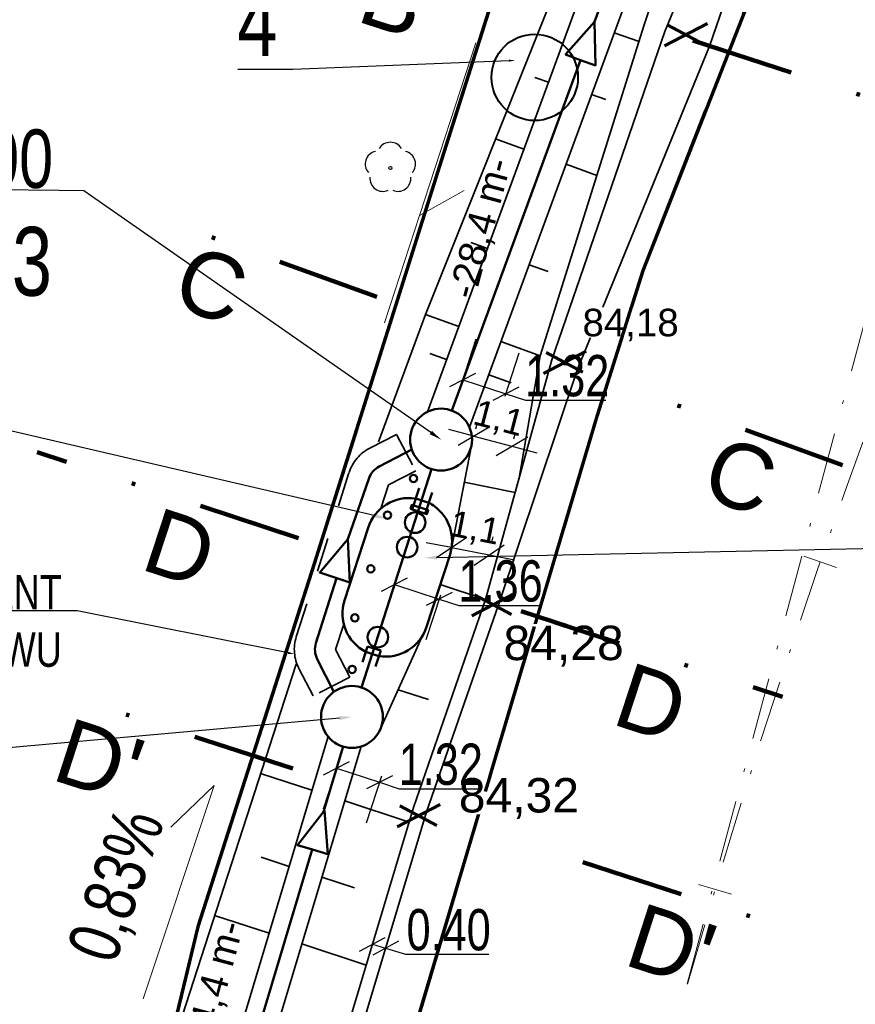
# Model space of a CAD drawing. Header units: metres. Extents: x 6593984 to 6594180, y 5883628 to 5883927.
# Tile 4 of 13: x 6594021 to 6594045, y 5883742 to 5883770. Entities that reach past the tile are written whole.
import ezdxf
from ezdxf import colors
from ezdxf.entities.mleader import LeaderData, LeaderLine
from ezdxf.math import Vec2, Vec3

# ---------------------------------------------------------------- set-up
doc = ezdxf.new("R2010")
doc.units = ezdxf.units.M
doc.header["$MEASUREMENT"] = 0
for name, pattern in [('DGN Style 4', [3.592127, 1.794941, -0.897471, 0.002244, -0.897471]), ('K1_P1', [4, 1, -1, 1, -1]), ('K3_P2_Kro', [7, 3, -2, 0, -2]), ('K5_P3', [16, 5, -3, 5, -3])]:
    doc.linetypes.add(name, pattern=pattern)
doc.layers.get('0').update_dxf_attribs({"color": 250, "linetype": 'CONTINUOUS', "lineweight": 100})
doc.layers.get('Defpoints').update_dxf_attribs({"linetype": 'CONTINUOUS'})
for name, color, linetype, lineweight in [('1', 7, 'CONTINUOUS', 0), ('dendrologia', 94, 'CONTINUOUS', 40), ('dendrologia_oznaczenia', 94, 'CONTINUOUS', 40), ('GRANICA Z DECYZJI', 6, 'K5_P3', 53), ('profil', 1, 'CONTINUOUS', 50), ('Proj', 1, 'CONTINUOUS', 50), ('przekroje osnaczenia', 6, 'CONTINUOUS', 100), ('rzędne kanalizacja', 7, 'CONTINUOUS', 20), ('RZĘDNE ROWU nOWE', 5, 'CONTINUOUS', 35), ('skarpa z profili', 14, 'CONTINUOUS', 20), ('skarpy_nowe', 24, 'CONTINUOUS', 35), ('tabelka', 7, 'CONTINUOUS', 20), ('wymiary do planu pom', 6, 'CONTINUOUS', 35)]:
    doc.layers.add(name, color=color, linetype=linetype, lineweight=lineweight)
doc.styles.get("Standard").update_dxf_attribs({"font": 'arial.ttf', "width": 0.75})
doc.styles.add('Style-Arial', font='arial.ttf')
doc.dimstyles.get("Standard").update_dxf_attribs({"dimtxt": 1, "dimasz": 1, "dimexe": 1, "dimexo": 1, "dimgap": 1, "dimtad": 1, "dimtxsty": 'Standard', "dimcen": 2.5, "dimadec": 0, "dimazin": 0, "dimtfac": 1, "dimtmove": 0, "dimatfit": 3, "dimfxl": 1, "dimarcsym": 0})
doc.dimstyles.new('WYMIARY_500', dxfattribs={"dimtxt": 0.75, "dimasz": 0.75, "dimexe": 0.375, "dimexo": 0.5625, "dimgap": 0.1875, "dimtad": 1, "dimzin": 3, "dimtxsty": 'Style-Arial', "dimblk": 'OBLIQUE', "dimcen": 0.09, "dimadec": 4, "dimazin": 3, "dimtfac": 1, "dimtix": 1, "dimtmove": 0, "dimatfit": 3, "dimldrblk": 'NONE', "dimfxl": 1, "dimfrac": 2, "dimtzin": 3, "dimarcsym": 0})

# ---------------------------------------------------------------- blocks, each defined once
blk = doc.blocks.new('_Oblique')
at = {"color": 0, "linetype": 'ByBlock', "lineweight": -2}
blk.add_line((0.5, 0.5), (-0.5, -0.5), dxfattribs=at)
blk = doc.blocks.new('*D548')
at = {"layer": 'Defpoints', "color": 0}
for p in [(6594033.374, 5883755.053), (6594034.465, 5883754.841), (6594034.47, 5883754.866)]:
    blk.add_point(p, dxfattribs=at)
at = {"layer": 'tabelka', "color": 0, "lineweight": -2}
for p, q in [((6594033.482, 5883755.605), (6594033.451, 5883755.447)), ((6594034.573, 5883755.393), (6594034.542, 5883755.234)), ((6594033.379, 5883755.079), (6594032.643, 5883755.222)), ((6594033.379, 5883755.079), (6594034.47, 5883754.866)), ((6594034.47, 5883754.866), (6594035.206, 5883754.723))]:
    blk.add_line(p, q, dxfattribs=at)
at = {"layer": 'tabelka', "color": 0, "linetype": 'ByBlock', "lineweight": -2, "xscale": 0.75, "yscale": 0.75, "zscale": 0.75}
for p, rotation in [((6594033.379, 5883755.079), 348.9801702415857), ((6594034.47, 5883754.866), 168.9801702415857)]:
    blk.add_blockref('_Oblique', p, dxfattribs=dict(at, rotation=rotation))
at = {"layer": 'tabelka', "color": 0, "insert": (6594034.047, 5883755.599), "char_height": 0.75, "attachment_point": 5, "rotation": 348.9802, "style": 'Style-Arial'}
blk.add_mtext('1,1', dxfattribs=at)
blk = doc.blocks.new('_None')
blk = doc.blocks.new('*D549')
at = {"layer": 'Defpoints', "color": 0}
for p in [(6594033.941, 5883757.99), (6594035.133, 5883758.027), (6594035.047, 5883757.699)]:
    blk.add_point(p, dxfattribs=at)
at = {"layer": 'tabelka', "color": 0, "lineweight": -2}
for p, q in [((6594034.027, 5883758.317), (6594033.302, 5883758.507)), ((6594034.084, 5883758.534), (6594034.123, 5883758.68)), ((6594034.027, 5883758.317), (6594035.133, 5883758.027)), ((6594035.19, 5883758.243), (6594035.228, 5883758.389)), ((6594035.133, 5883758.027), (6594035.858, 5883757.836))]:
    blk.add_line(p, q, dxfattribs=at)
at = {"layer": 'tabelka', "color": 0, "linetype": 'ByBlock', "lineweight": -2, "xscale": 0.75, "yscale": 0.75, "zscale": 0.75}
for p, rotation in [((6594034.027, 5883758.317), 345.2849283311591), ((6594035.133, 5883758.027), 165.284928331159)]:
    blk.add_blockref('_Oblique', p, dxfattribs=dict(at, rotation=rotation))
at = {"layer": 'tabelka', "color": 0, "insert": (6594034.742, 5883758.789), "char_height": 0.75, "attachment_point": 5, "rotation": 345.2849, "style": 'Style-Arial'}
blk.add_mtext('1,1', dxfattribs=at)
blk = doc.blocks.new('*D1863')
at = {"layer": 'Defpoints', "color": 0, "linetype": 'Continuous'}
for p in [(6594030.106, 5883748.906), (6594031.36, 5883748.498), (6594031.282, 5883748.257)]:
    blk.add_point(p, dxfattribs=at)
at = {"layer": 'wymiary do planu pom', "color": 0, "lineweight": -2}
for p, q in [((6594030.087, 5883748.847), (6594029.641, 5883747.476)), ((6594030.028, 5883748.665), (6594031.282, 5883748.257)), ((6594031.341, 5883748.439), (6594030.895, 5883747.068)), ((6594031.282, 5883748.257), (6594031.852, 5883748.071)), ((6594031.852, 5883748.071), (6594034.186, 5883748.071))]:
    blk.add_line(p, q, dxfattribs=at)
at = {"layer": 'wymiary do planu pom', "color": 0, "linetype": 'ByBlock', "lineweight": -2, "xscale": 0.6, "yscale": 0.6, "zscale": 0.6}
for p, rotation in [((6594030.028, 5883748.665), 161.9797660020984), ((6594031.282, 5883748.257), 341.9797660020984)]:
    blk.add_blockref('_Oblique', p, dxfattribs=dict(at, rotation=rotation))
at = {"layer": 'wymiary do planu pom', "color": 0, "linetype": 'Continuous', "lineweight": 18, "insert": (6594033.064, 5883748.774), "char_height": 1.2, "attachment_point": 5}
blk.add_mtext('\\A1;1.32', dxfattribs=at)
blk = doc.blocks.new('*D1864')
at = {"layer": 'Defpoints', "color": 0, "linetype": 'Continuous'}
for p in [(6594031.775, 5883754.179), (6594033.071, 5883753.757), (6594033.015, 5883753.585)]:
    blk.add_point(p, dxfattribs=at)
at = {"layer": 'wymiary do planu pom', "color": 0, "lineweight": -2}
for p, q in [((6594031.756, 5883754.119), (6594031.332, 5883752.818)), ((6594031.719, 5883754.006), (6594033.015, 5883753.585)), ((6594033.052, 5883753.698), (6594032.628, 5883752.396)), ((6594033.015, 5883753.585), (6594033.585, 5883753.399)), ((6594033.585, 5883753.399), (6594035.928, 5883753.399))]:
    blk.add_line(p, q, dxfattribs=at)
at = {"layer": 'wymiary do planu pom', "color": 0, "linetype": 'ByBlock', "lineweight": -2, "xscale": 0.6, "yscale": 0.6, "zscale": 0.6}
for p, rotation in [((6594031.719, 5883754.006), 161.9797660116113), ((6594033.015, 5883753.585), 341.9797660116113)]:
    blk.add_blockref('_Oblique', p, dxfattribs=dict(at, rotation=rotation))
at = {"layer": 'wymiary do planu pom', "color": 0, "linetype": 'Continuous', "lineweight": 18, "insert": (6594034.802, 5883754.102), "char_height": 1.2, "attachment_point": 5}
blk.add_mtext('\\A1;1.36', dxfattribs=at)
blk = doc.blocks.new('*D1865')
at = {"layer": 'Defpoints', "color": 0, "linetype": 'Continuous'}
for p in [(6594033.664, 5883759.831), (6594034.914, 5883759.424), (6594034.956, 5883759.55)]:
    blk.add_point(p, dxfattribs=at)
at = {"layer": 'wymiary do planu pom', "color": 0, "lineweight": -2}
for p, q in [((6594033.683, 5883759.89), (6594034.091, 5883761.146)), ((6594034.934, 5883759.484), (6594035.342, 5883760.739)), ((6594033.705, 5883759.957), (6594034.956, 5883759.55)), ((6594034.956, 5883759.55), (6594035.526, 5883759.365)), ((6594035.526, 5883759.365), (6594037.86, 5883759.365))]:
    blk.add_line(p, q, dxfattribs=at)
at = {"layer": 'wymiary do planu pom', "color": 0, "linetype": 'ByBlock', "lineweight": -2, "xscale": 0.6, "yscale": 0.6, "zscale": 0.6}
for p, rotation in [((6594033.705, 5883759.957), 161.979766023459), ((6594034.956, 5883759.55), 341.9797660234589)]:
    blk.add_blockref('_Oblique', p, dxfattribs=dict(at, rotation=rotation))
at = {"layer": 'wymiary do planu pom', "color": 0, "linetype": 'Continuous', "lineweight": 18, "insert": (6594036.738, 5883760.068), "char_height": 1.2, "attachment_point": 5}
blk.add_mtext('\\A1;1.32', dxfattribs=at)
blk = doc.blocks.new('*D1875')
at = {"layer": 'Defpoints', "color": 0, "linetype": 'Continuous'}
for p in [(6594031.209, 5883743.989), (6594031.592, 5883743.874), (6594031.46, 5883743.435)]:
    blk.add_point(p, dxfattribs=at)
at = {"layer": 'wymiary do planu pom', "color": 0, "lineweight": -2}
for p, q in [((6594031.191, 5883743.93), (6594030.718, 5883742.353)), ((6594031.574, 5883743.815), (6594031.101, 5883742.238)), ((6594031.077, 5883743.55), (6594031.46, 5883743.435)), ((6594031.46, 5883743.435), (6594032.035, 5883743.262)), ((6594032.035, 5883743.262), (6594034.46, 5883743.262))]:
    blk.add_line(p, q, dxfattribs=at)
at = {"layer": 'wymiary do planu pom', "color": 0, "linetype": 'ByBlock', "lineweight": -2, "xscale": 0.6, "yscale": 0.6, "zscale": 0.6}
for p, rotation in [((6594031.077, 5883743.55), 163.2956102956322), ((6594031.46, 5883743.435), 343.2956102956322)]:
    blk.add_blockref('_Oblique', p, dxfattribs=dict(at, rotation=rotation))
at = {"layer": 'wymiary do planu pom', "color": 0, "linetype": 'Continuous', "lineweight": 18, "insert": (6594033.292, 5883743.965), "char_height": 1.2, "attachment_point": 5}
blk.add_mtext('\\A1;0.40', dxfattribs=at)

msp = doc.modelspace()

# ---------------------------------------------------------------- linework, layer by layer
at = {"layer": '1', "color": 7, "linetype": 'Continuous', "lineweight": 0, "flags": 128}
msp.add_lwpolyline([(6594041.514, 5883745.005), (6594040.556, 5883745.289)], dxfattribs=at)
at = {"layer": 'dendrologia'}
msp.add_circle((6594035.794, 5883768.747), 1.256, dxfattribs=at)
at = {"layer": 'dendrologia', "lineweight": 30}
msp.add_circle((6594031.599, 5883766.111), 0.045, dxfattribs=at)
for centre, start, end in [((6594031.599, 5883766.486), 30.1401, 149.8599), ((6594031.242, 5883766.227), 102.1445, 221.86), ((6594031.956, 5883766.227), 318.14, 77.8555), ((6594031.379, 5883765.808), 174.1482, 293.8542), ((6594031.819, 5883765.808), 246.1458, 5.8518)]:
    msp.add_arc(centre, 0.375, start, end, dxfattribs=at)
at = {"layer": 'profil'}
msp.add_line((6594031.265, 5883751.923), (6594030.885, 5883752.047), dxfattribs=at)
at = {"layer": 'profil', "color": 1}
for points in [[(6594042.635, 5883784.25), (6594037.532, 5883770.361)], [(6594037.125, 5883769.251), (6594033.381, 5883759.063)]]:
    msp.add_lwpolyline(points, dxfattribs=at)
at = {"layer": 'Proj', "linetype": 'Continuous'}
for p, q in [((6594032.231, 5883756.186), (6594032.433, 5883756.806)), ((6594030.268, 5883753.545), (6594030.955, 5883755.656)), ((6594030.787, 5883751.746), (6594030.937, 5883752.208)), ((6594030.937, 5883752.208), (6594031.317, 5883752.085)), ((6594031.167, 5883751.622), (6594031.317, 5883752.085))]:
    msp.add_line(p, q, dxfattribs=at)
for points in [[(6594037.532, 5883770.361), (6594036.692, 5883769.41), (6594037.125, 5883769.251)], [(6594037.532, 5883770.361), (6594037.557, 5883769.092), (6594037.125, 5883769.251)], [(6594030.357, 5883755.329), (6594029.545, 5883754.353), (6594029.983, 5883754.207)], [(6594030.357, 5883755.329), (6594030.42, 5883754.062), (6594029.983, 5883754.207)]]:
    msp.add_lwpolyline(points, dxfattribs=at)
msp.add_lwpolyline([(6594032.24, 5883757.944), (6594031.274, 5883757.432, 0.205358), (6594030.97, 5883757.079), (6594030.357, 5883755.329)], format="xyb", dxfattribs=at)
for centre, radius in [((6594032.272, 5883757.088), 0.106), ((6594031.516, 5883756.023), 0.106), ((6594032.086, 5883755.093), 0.3), ((6594031.027, 5883754.464), 0.106), ((6594030.563, 5883753.037), 0.106), ((6594031.235, 5883752.477), 0.3)]:
    msp.add_circle(centre, radius, dxfattribs=at)
msp.add_arc((6594032.143, 5883755.27), 1.25, 81.1867, 161.9798, dxfattribs=at)
at = {"layer": 'przekroje osnaczenia', "linetype": 'K3_P2_Kro'}
msp.add_line((6594040.392, 5883769.814), (6594048.001, 5883767.343), dxfattribs=at)
at = {"layer": 'przekroje osnaczenia', "linetype": 'K3_P2_Kro', "extrusion": (4.78174e-10, 1.47826e-09, 1)}
msp.add_line((6594037.193, 5883745.933), (6594043.853, 5883743.779), dxfattribs=at)
at = {"layer": 'RZĘDNE ROWU nOWE', "lineweight": 60}
for p, q in [((6594040.812, 5883770.31), (6594039.569, 5883769.663)), ((6594040.717, 5883769.7), (6594039.645, 5883770.276)), ((6594037.29, 5883760.786), (6594036.047, 5883760.139)), ((6594037.195, 5883760.176), (6594036.123, 5883760.753)), ((6594033.041, 5883747.612), (6594031.798, 5883746.964)), ((6594032.946, 5883747.002), (6594031.874, 5883747.578))]:
    msp.add_line(p, q, dxfattribs=at)
at = {"layer": 'skarpy_nowe'}
for p, q in [((6594042.574, 5883781.187), (6594038.98, 5883770.273)), ((6594039.579, 5883770.078), (6594043.854, 5883780.646)), ((6594040.872, 5883769.658), (6594044.573, 5883780.343)), ((6594038.98, 5883770.273), (6594035.948, 5883760.656)), ((6594039.579, 5883770.078), (6594036.294, 5883760.532)), ((6594038.108, 5883770.043, 0), (6594038.826, 5883769.784, 0)), ((6594040.872, 5883769.658), (6594037.036, 5883760.264)), ((6594034.658, 5883766.961, 0), (6594035.481, 5883766.664, 0)), ((6594036.704, 5883766.222, 0), (6594037.601, 5883765.898, 0)), ((6594035.948, 5883760.656), (6594034.81, 5883761.067)), ((6594034.456, 5883760.103, 0), (6594035.113, 5883759.866, 0))]:
    msp.add_line(p, q, dxfattribs=at)
at = {"layer": 'skarpy_nowe', "extrusion": (5.27518e-10, 1.46065e-09, 1)}
for p, q in [((6594036.194, 5883768.603), (6594035.794, 5883768.747)), ((6594037.448, 5883768.247), (6594037.86, 5883768.099)), ((6594034.419, 5883763.771), (6594033.934, 5883763.946)), ((6594035.631, 5883763.3), (6594036.183, 5883763.101))]:
    msp.add_line(p, q, dxfattribs=at)
at = {"layer": 'wymiary do planu pom', "color": 11, "lineweight": 70}
msp.add_lwpolyline([(6594050.282, 5883797.576), (6594045.996, 5883788.361), (6594038.799, 5883784.212), (6594036.925, 5883778.467), (6594033.031, 5883766.165), (6594029.388, 5883754.61), (6594025.999, 5883744.053), (6594016.584, 5883705.104), (6594013.796, 5883693.475), (6594012.121, 5883686.358), (6594012.121, 5883686.358), (6594007.975, 5883665.012), (6594007.882, 5883653.141), (6594013.467, 5883652.305), (6594017.293, 5883673.893), (6594021.254, 5883693.564), (6594029.804, 5883732.657), (6594037.616, 5883758.925), (6594038.943, 5883763.136), (6594044.611, 5883777.581), (6594054.873, 5883794.412), (6594050.282, 5883797.576)], dxfattribs=at)

# ---------------------------------------------------------------- texts
at = {"layer": 'przekroje osnaczenia', "color": 6, "width": 2.38291, "attachment_point": 1, "style": 'Style-Arial'}
for s, insert, char_height, rotation in [('B', (6594031.146, 5883772.203), 1.899, 342.0103), ('D', (6594024.87, 5883756.274, 0), 1.899, 341.8206), ("D'", (6594038.911, 5883744.78), 1.8986, 342.0751)]:
    msp.add_mtext(s, dxfattribs=dict(at, insert=insert, char_height=char_height, rotation=rotation))
at = {"layer": 'tabelka', "color": 1, "char_height": 0.8, "width": 5.84678, "attachment_point": 1, "rotation": 75.0499, "style": 'Style-Arial'}
for s, insert in [('-28,4 m-', (6594033.272, 5883762.463)), ('-14,4 m-', (6594025.493, 5883740.295))]:
    msp.add_mtext(s, dxfattribs=dict(at, insert=insert))

# ---------------------------------------------------------------- leaders
at = {"layer": 'dendrologia_oznaczenia'}
ml = msp.add_multileader_mtext('Standard', dxfattribs=at)
ml.set_content('4')
ml.set_leader_properties(linetype='CONTINUOUS')
ml.build(insert=Vec2(0, 0))
ml.multileader.update_dxf_attribs({"text_right_attachment_type": 6, "dogleg_length": 0.36, "arrow_head_size": 0.18})
ctx = ml.context
ctx.base_point, ctx.char_height, ctx.arrow_head_size, ctx.landing_gap_size, ctx.plane_origin = Vec3(6594027.188, 5883770.172), 2, 0.18, 0.09, Vec3(6594035.201, 5883768.394)
ctx.right_attachment, ctx.text_align_type = 6, 2
notes = []
notes.append((ctx, [(0, (1, 1, 0), (6594028.765, 5883768.972), (-1, 0), 0.36, [(0, [(6594035.231, 5883769.239)], 0, [])])]))
ctx.mtext.insert, ctx.mtext.rotation, ctx.mtext.alignment, ctx.mtext.flow_direction = Vec3(6594028.315, 5883771.372), 0.430475, 3, 5
for ctx, leaders in notes:
    for number, flags, end, landing, length, lines in leaders:
        leader = LeaderData()
        leader.index, (leader.has_last_leader_line, leader.has_dogleg_vector, leader.attachment_direction) = number, flags
        leader.last_leader_point, leader.dogleg_vector, leader.dogleg_length = Vec3(end), Vec3(landing), length
        for number, points, colour, breaks in lines:
            line = LeaderLine()
            line.index, line.vertices, line.color, line.breaks = number, Vec3.list(points), colors.encode_raw_color(colour), breaks
            leader.lines.append(line)
        ctx.leaders.append(leader)

# ---------------------------------------------------------------- next in the draw order: leaders
at = {"layer": 'rzędne kanalizacja', "color": 0, "linetype": 'Continuous', "lineweight": 20}
ml = msp.add_multileader_mtext('Standard', dxfattribs=at)
ml.set_content('\\pxsm1;{\\H0.85x;\\C7;84.35/\\C86;85.00\\P}84.33')
ml.set_leader_properties(linetype='CONTINUOUS')
ml.build(insert=Vec2(0, 0))
ml.multileader.update_dxf_attribs({"text_left_attachment_type": 6, "text_right_attachment_type": 6, "dogleg_length": 0.72, "arrow_head_size": 0.36})
ctx = ml.context
ctx.base_point, ctx.char_height, ctx.arrow_head_size, ctx.landing_gap_size, ctx.plane_origin, ctx.plane_x_axis, ctx.plane_y_axis = Vec3(6594012.356, 5883765.561), 2, 0.36, 0.18, Vec3(6594036.178, 5883758.635), Vec3(0.999945, -0.010441), Vec3(0.010441, 0.999945)
ctx.left_attachment, ctx.right_attachment, ctx.text_align_type = 6, 6, 2
notes = []
notes.append((ctx, [(0, (1, 1, 0), (6594022.687, 5883765.453), (-0.999945, 0.010441), 0.72, [(0, [(6594033.071, 5883758.218)], 0, [])])]))
ctx.mtext.insert, ctx.mtext.text_direction, ctx.mtext.rotation, ctx.mtext.alignment, ctx.mtext.line_spacing_factor, ctx.mtext.flow_direction = Vec3(6594021.806, 5883767.227), Vec3(0.999945, -0.010441), 6.272744, 3, 0.72, 5
ctx.mtext.has_bg_fill, ctx.mtext.bg_color, ctx.mtext.bg_scale_factor, ctx.mtext.bg_transparency, ctx.mtext.use_window_bg_color = 1, -1027028792, 1.5, 0, 1
ml = msp.add_multileader_mtext('Standard', dxfattribs=at)
ml.set_content('\\pxsm1;{\\H0.85x;\\C7;84.5/\\C86;85,40\\P}84.40')
ml.set_leader_properties(linetype='CONTINUOUS')
ml.build(insert=Vec2(0, 0))
ml.multileader.update_dxf_attribs({"text_left_attachment_type": 6, "text_right_attachment_type": 6, "dogleg_length": 0.72, "arrow_head_size": 0.36})
ctx = ml.context
ctx.base_point, ctx.char_height, ctx.arrow_head_size, ctx.landing_gap_size, ctx.plane_origin, ctx.plane_x_axis, ctx.plane_y_axis = Vec3(6594008.879, 5883749.151), 2, 0.36, 0.18, Vec3(6594032.833, 5883751.902), Vec3(0.999945, -0.010441), Vec3(0.010441, 0.999945)
ctx.left_attachment, ctx.right_attachment, ctx.text_align_type = 6, 6, 2
notes.append((ctx, [(0, (1, 1, 0), (6594018.22, 5883749.053), (-0.999945, 0.010441), 0.72, [(0, [(6594030.482, 5883750.158)], 0, [])])]))
ctx.mtext.insert, ctx.mtext.text_direction, ctx.mtext.rotation, ctx.mtext.alignment, ctx.mtext.line_spacing_factor, ctx.mtext.flow_direction = Vec3(6594017.339, 5883750.826), Vec3(0.999945, -0.010441), 0.336135, 3, 0.72, 5
ctx.mtext.has_bg_fill, ctx.mtext.bg_color, ctx.mtext.bg_scale_factor, ctx.mtext.bg_transparency, ctx.mtext.use_window_bg_color = 1, -1027028792, 1.5, 0, 1
for ctx, leaders in notes:
    for number, flags, end, landing, length, lines in leaders:
        leader = LeaderData()
        leader.index, (leader.has_last_leader_line, leader.has_dogleg_vector, leader.attachment_direction) = number, flags
        leader.last_leader_point, leader.dogleg_vector, leader.dogleg_length = Vec3(end), Vec3(landing), length
        for number, points, colour, breaks in lines:
            line = LeaderLine()
            line.index, line.vertices, line.color, line.breaks = number, Vec3.list(points), colors.encode_raw_color(colour), breaks
            leader.lines.append(line)
        ctx.leaders.append(leader)

# ---------------------------------------------------------------- next in the draw order: linework, layer by layer
at = {"layer": 'profil'}
for p, q in [((6594030.223, 5883749.296), (6594029.656, 5883747.404)), ((6594029.326, 5883746.306), (6594026.544, 5883737.035))]:
    msp.add_line(p, q, dxfattribs=at)
at = {"layer": 'Proj', "linetype": 'Continuous'}
msp.add_lwpolyline([(6594030.033, 5883754.191), (6594029.435, 5883752.305, 0.190349), (6594029.47, 5883751.838), (6594029.959, 5883750.89)], format="xyb", dxfattribs=at)
for points in [[(6594029.679, 5883747.434), (6594028.896, 5883746.435), (6594029.338, 5883746.302)], [(6594029.679, 5883747.434), (6594029.779, 5883746.169), (6594029.338, 5883746.302)]]:
    msp.add_lwpolyline(points, dxfattribs=at)
for centre, radius in [((6594030.488, 5883751.539), 0.106), ((6594030.482, 5883750.158), 0.9)]:
    msp.add_circle(centre, radius, dxfattribs=at)
msp.add_arc((6594031.457, 5883753.159), 1.25, 161.9798, 242.7729, dxfattribs=at)
at = {"layer": 'przekroje osnaczenia', "linetype": 'K3_P2_Kro', "extrusion": (5.27518e-10, 1.46065e-09, 1)}
msp.add_line((6594031.208, 5883762.368), (6594024.625, 5883764.746), dxfattribs=at)
at = {"layer": 'rzędne kanalizacja', "linetype": 'Continuous', "lineweight": 20}
for p, q in [((6594024.41, 5883741.966, 0), (6594026.479, 5883748.168, 0)), ((6594026.479, 5883748.168, 0), (6594025.214, 5883746.953, 0))]:
    msp.add_line(p, q, dxfattribs=at)
at = {"layer": 'skarpa z profili'}
for p, q in [((6594032.448, 5883764.735), (6594034.082, 5883769.754)), ((6594033.739, 5883765.463), (6594032.448, 5883764.735))]:
    msp.add_line(p, q, dxfattribs=at)
at = {"layer": 'skarpy_nowe'}
for p, q in [((6594036.326, 5883771.135), (6594032.619, 5883761.859)), ((6594033.588, 5883761.509), (6594032.619, 5883761.859)), ((6594032.749, 5883760.72, 0), (6594033.233, 5883760.545, 0)), ((6594029.788, 5883749.585), (6594026.005, 5883736.977)), ((6594030.746, 5883749.297), (6594026.962, 5883736.69))]:
    msp.add_line(p, q, dxfattribs=at)
at = {"layer": 'skarpy_nowe', "color": 7, "linetype": 'K1_P1'}
msp.add_line((6594031.775, 5883758.367), (6594032.336, 5883757.306), dxfattribs=at)
at = {"layer": 'skarpy_nowe'}
msp.add_lwpolyline([(6594042.177, 5883784.888), (6594032.676, 5883759.027)], dxfattribs=at)

# ---------------------------------------------------------------- next in the draw order: texts
at = {"layer": 'rzędne kanalizacja', "linetype": 'Continuous', "lineweight": 20, "insert": (6594022.166, 5883743.419, 0), "char_height": 1.5, "width": 2.44861, "attachment_point": 1, "rotation": 70.812}
msp.add_mtext('0,83%', dxfattribs=at)

# ---------------------------------------------------------------- next in the draw order: leaders
at = {"layer": 'Proj', "color": 0, "linetype": 'Continuous', "lineweight": 20}
ml = msp.add_multileader_mtext('Standard', dxfattribs=at)
ml.set_content('{\\H0.85x;\\C7;proj. \\H1.176471x;s\\A1;\\C0;eparator\\P85,29}')
ml.set_leader_properties(linetype='CONTINUOUS')
ml.build(insert=Vec2(0, 0))
ml.multileader.update_dxf_attribs({"text_left_attachment_type": 6, "text_right_attachment_type": 6, "dogleg_length": 0.72, "arrow_head_size": 0.36})
ctx = ml.context
ctx.base_point, ctx.char_height, ctx.arrow_head_size, ctx.landing_gap_size, ctx.plane_origin, ctx.plane_x_axis, ctx.plane_y_axis = Vec3(6594046.902, 5883755.068), 2, 0.36, 0.18, Vec3(6594053.786, 5883762.074), Vec3(0.999945, -0.010441), Vec3(0.010441, 0.999945)
ctx.left_attachment, ctx.right_attachment, ctx.text_align_type = 6, 6, 2
notes = []
notes.append((ctx, [(0, (1, 1, 0), (6594046.182, 5883755.076), (0.999945, -0.010441), 0.72, [(0, [(6594032.591, 5883754.782)], 0, [])])]))
ctx.mtext.insert, ctx.mtext.text_direction, ctx.mtext.rotation, ctx.mtext.alignment, ctx.mtext.line_spacing_factor, ctx.mtext.flow_direction = Vec3(6594059.83, 5883757.329), Vec3(0.999945, -0.010441), 6.272744, 3, 0.72, 5
ctx.mtext.has_bg_fill, ctx.mtext.bg_color, ctx.mtext.bg_scale_factor, ctx.mtext.bg_transparency, ctx.mtext.use_window_bg_color = 1, -1027028792, 1.5, 0, 1
for ctx, leaders in notes:
    for number, flags, end, landing, length, lines in leaders:
        leader = LeaderData()
        leader.index, (leader.has_last_leader_line, leader.has_dogleg_vector, leader.attachment_direction) = number, flags
        leader.last_leader_point, leader.dogleg_vector, leader.dogleg_length = Vec3(end), Vec3(landing), length
        for number, points, colour, breaks in lines:
            line = LeaderLine()
            line.index, line.vertices, line.color, line.breaks = number, Vec3.list(points), colors.encode_raw_color(colour), breaks
            leader.lines.append(line)
        ctx.leaders.append(leader)

# ---------------------------------------------------------------- next in the draw order: linework, layer by layer
at = {"layer": '1', "color": 7, "linetype": 'DGN Style 4', "lineweight": 0}
msp.add_line((6594050.246, 5883779.774), (6594034.307, 5883720.351), dxfattribs=at)
at = {"layer": '1', "color": 7, "linetype": 'Continuous', "lineweight": 0, "flags": 128}
msp.add_lwpolyline([(6594044.566, 5883754.503), (6594043.621, 5883754.831)], dxfattribs=at)
at = {"layer": '1', "color": 7, "linetype": 'DGN Style 4', "lineweight": 0}
msp.add_arc((6594251.968, 5883682.64), 220, 143.59211, 164.98434, dxfattribs=at)
at = {"layer": 'profil'}
msp.add_line((6594032.715, 5883756.381), (6594032.335, 5883756.505), dxfattribs=at)
msp.add_lwpolyline([(6594032.798, 5883757.361), (6594030.757, 5883751.015)], dxfattribs=at)
at = {"layer": 'Proj', "linetype": 'Continuous'}
for p, q in [((6594032.611, 5883756.062), (6594032.813, 5883756.682)), ((6594032.645, 5883752.772), (6594033.332, 5883754.883))]:
    msp.add_line(p, q, dxfattribs=at)
msp.add_lwpolyline([(6594032.182, 5883756.202), (6594032.22, 5883756.321), (6594032.697, 5883756.166), (6594032.658, 5883756.047)], close=True, dxfattribs=at)
for centre, radius in [((6594033.071, 5883758.218), 0.9), ((6594032.318, 5883755.807), 0.3)]:
    msp.add_circle(centre, radius, dxfattribs=at)
for centre, start, end in [((6594032.143, 5883755.27), 53.3168, 62.7729), ((6594032.143, 5883755.27), 341.9798, 53.3168), ((6594031.457, 5883753.159), 261.1867, 341.9798)]:
    msp.add_arc(centre, 1.25, start, end, dxfattribs=at)
at = {"layer": 'przekroje osnaczenia', "linetype": 'K3_P2_Kro', "extrusion": (5.27518e-10, 1.46065e-09, 1)}
msp.add_line((6594044.745, 5883757.479), (6594038.161, 5883759.857), dxfattribs=at)
at = {"layer": 'RZĘDNE ROWU nOWE', "lineweight": 60}
for p, q in [((6594035.21, 5883753.743), (6594033.968, 5883753.095)), ((6594035.115, 5883753.132), (6594034.043, 5883753.709))]:
    msp.add_line(p, q, dxfattribs=at)
at = {"layer": 'skarpy_nowe', "extrusion": (4.8473e-10, 1.47611e-09, 1)}
for p, q in [((6594034.367, 5883753.572), (6594036.294, 5883760.532)), ((6594035.331, 5883757.052), (6594035.948, 5883760.656)), ((6594034.747, 5883753.447), (6594037.036, 5883760.264)), ((6594035.228, 5883756.683), (6594033.748, 5883756.983)), ((6594033.047, 5883754.006), (6594034.367, 5883753.572))]:
    msp.add_line(p, q, dxfattribs=at)
at = {"layer": 'skarpy_nowe'}
msp.add_line((6594033.374, 5883755.053), (6594033.955, 5883758.047), dxfattribs=at)
at = {"layer": 'skarpy_nowe', "extrusion": (4.80634e-10, 1.47746e-09, 1)}
msp.add_line((6594031.825, 5883750.949), (6594032.708, 5883750.662), dxfattribs=at)
at = {"layer": 'skarpy_nowe'}
msp.add_lwpolyline([(6594043.397, 5883784.439), (6594033.896, 5883758.578)], dxfattribs=at)

# ---------------------------------------------------------------- next in the draw order: texts
at = {"layer": 'przekroje osnaczenia', "color": 6, "insert": (6594041.194, 5883758.377, 0), "char_height": 1.899, "width": 2.38291, "attachment_point": 1, "rotation": 340.1427, "style": 'Style-Arial'}
msp.add_mtext('C', dxfattribs=at)

# ---------------------------------------------------------------- next in the draw order: dimensions: what is measured, and where the dimension line sits
at = {"layer": 'tabelka', "color": 1}
for p1, p2, distance, picture, middle in [((6594033.941, 5883757.99), (6594035.047, 5883757.699), 0.338, '*D549', (6594034.742, 5883758.789)), ((6594033.374, 5883755.053), (6594034.465, 5883754.841), 0.026, '*D548', (6594034.047, 5883755.599))]:
    dim = msp.add_aligned_dim(p1=p1, p2=p2, distance=distance, dimstyle='WYMIARY_500', override={"dimdec": 1, "dimtxsty": 'Style-Arial', "dimldrblk": 'None'}, dxfattribs=at)
    dim.commit()
    dim.dimension.update_dxf_attribs({"geometry": picture, "text_midpoint": middle})

# ---------------------------------------------------------------- next in the draw order: texts
at = {"layer": 'RZĘDNE ROWU nOWE', "color": 5, "lineweight": 60, "width": 2.89451, "attachment_point": 1, "style": 'Style-Arial', "bg_fill": 3, "box_fill_scale": 1.05, "bg_fill_color": 1, "bg_fill_transparency": 0}
for s, insert, char_height in [('{\\C256;84,18}', (6594037.183, 5883762.021), 0.8), ('{\\C256;84,28}', (6594034.886, 5883752.809), 1), ('{\\C256;84,32}', (6594033.587, 5883748.381), 1)]:
    msp.add_mtext(s, dxfattribs=dict(at, insert=insert, char_height=char_height))

# ---------------------------------------------------------------- next in the draw order: leaders
at = {"layer": 'Proj', "linetype": 'Continuous', "lineweight": 20}
ml = msp.add_multileader_mtext('Standard', dxfattribs=at)
ml.set_content('{\\A1;Słupki ogrodzieniowe \\P%%C100 }')
ml.set_leader_properties(linetype='CONTINUOUS')
ml.build(insert=Vec2(0, 0))
ml.multileader.update_dxf_attribs({"text_left_attachment_type": 6, "text_right_attachment_type": 6, "dogleg_length": 0.72, "arrow_head_size": 0.36})
ctx = ml.context
ctx.base_point, ctx.char_height, ctx.arrow_head_size, ctx.landing_gap_size, ctx.plane_origin, ctx.plane_x_axis, ctx.plane_y_axis = Vec3(6594001.769, 5883746.796), 1.5, 0.36, 0.18, Vec3(6594010.051, 5883795.572), Vec3(0.365501, 0.930811), Vec3(-0.930811, 0.365501)
ctx.left_attachment, ctx.right_attachment, ctx.text_align_type = 6, 6, 2
notes = []
notes.append((ctx, [(0, (1, 1, 0), (6594007.542, 5883761.499), (-0.365501, -0.930811), 0.72, [(0, [(6594031.516, 5883755.917)], 0, [])])]))
ctx.mtext.insert, ctx.mtext.text_direction, ctx.mtext.rotation, ctx.mtext.alignment, ctx.mtext.line_spacing_factor, ctx.mtext.flow_direction = Vec3(6594005.737, 5883761.241), Vec3(0.365501, 0.930811), 1.196625, 3, 0.72, 5
ctx.mtext.has_bg_fill, ctx.mtext.bg_color, ctx.mtext.bg_scale_factor, ctx.mtext.bg_transparency, ctx.mtext.use_window_bg_color = 1, -1027028792, 1.5, 0, 1
for ctx, leaders in notes:
    for number, flags, end, landing, length, lines in leaders:
        leader = LeaderData()
        leader.index, (leader.has_last_leader_line, leader.has_dogleg_vector, leader.attachment_direction) = number, flags
        leader.last_leader_point, leader.dogleg_vector, leader.dogleg_length = Vec3(end), Vec3(landing), length
        for number, points, colour, breaks in lines:
            line = LeaderLine()
            line.index, line.vertices, line.color, line.breaks = number, Vec3.list(points), colors.encode_raw_color(colour), breaks
            leader.lines.append(line)
        ctx.leaders.append(leader)

# ---------------------------------------------------------------- next in the draw order: linework, layer by layer
at = {"layer": 'GRANICA Z DECYZJI', "lineweight": 70}
msp.add_lwpolyline([(6594050.282, 5883797.576), (6594045.996, 5883788.361), (6594038.799, 5883784.212), (6594036.925, 5883778.467), (6594033.031, 5883766.165), (6594029.388, 5883754.61), (6594025.999, 5883744.053), (6594016.584, 5883705.104), (6594013.796, 5883693.475), (6594012.121, 5883686.358), (6594012.121, 5883686.358), (6594007.975, 5883665.012), (6594007.882, 5883653.141), (6594013.467, 5883652.305), (6594017.293, 5883673.893), (6594021.254, 5883693.564), (6594029.804, 5883732.657), (6594037.616, 5883758.925), (6594038.943, 5883763.136), (6594044.611, 5883777.581), (6594054.873, 5883794.412), (6594050.282, 5883797.576)], dxfattribs=at)
at = {"layer": 'przekroje osnaczenia', "linetype": 'K3_P2_Kro', "extrusion": (4.8473e-10, 1.47611e-09, 1)}
for p, q in [((6594028.931, 5883755.357), (6594021.331, 5883757.853)), ((6594035.397, 5883753.234), (6594042.998, 5883750.738))]:
    msp.add_line(p, q, dxfattribs=at)
at = {"layer": 'przekroje osnaczenia', "linetype": 'K3_P2_Kro', "extrusion": (4.78174e-10, 1.47826e-09, 1)}
msp.add_line((6594028.767, 5883748.659), (6594022.107, 5883750.813), dxfattribs=at)
at = {"layer": 'skarpa z profili'}
msp.add_line((6594031.431, 5883761.615), (6594032.448, 5883764.735), dxfattribs=at)
at = {"layer": 'skarpy_nowe'}
for p, q in [((6594032.619, 5883761.859), (6594031.258, 5883758.156)), ((6594032.645, 5883752.772), (6594031.303, 5883749.789)), ((6594024.874, 5883739.4, 0), (6594028.859, 5883751.692)), ((6594027.827, 5883748.511), (6594029.32, 5883748.025)), ((6594030.271, 5883747.716), (6594032.143, 5883747.101)), ((6594026.49, 5883744.384, 0), (6594028.073, 5883743.869, 0)), ((6594029.024, 5883743.56, 0), (6594030.896, 5883742.946))]:
    msp.add_line(p, q, dxfattribs=at)
at = {"layer": 'skarpy_nowe', "extrusion": (4.78174e-10, 1.47826e-09, 1)}
for p, q in [((6594032.27, 5883747.525), (6594034.367, 5883753.572)), ((6594032.651, 5883747.402), (6594034.747, 5883753.447))]:
    msp.add_line(p, q, dxfattribs=at)
at = {"layer": 'skarpy_nowe', "color": 7, "linetype": 'K1_P1'}
msp.add_line((6594030.417, 5883751.315), (6594029.35, 5883750.767), dxfattribs=at)
at = {"layer": 'skarpy_nowe', "extrusion": (4.80634e-10, 1.47746e-09, 1)}
for p, q in [((6594029.129, 5883737.057), (6594032.27, 5883747.525)), ((6594029.509, 5883736.934), (6594032.651, 5883747.402)), ((6594028.656, 5883745.813), (6594027.839, 5883746.078)), ((6594029.605, 5883745.496), (6594030.552, 5883745.187))]:
    msp.add_line(p, q, dxfattribs=at)
at = {"layer": 'skarpy_nowe', "color": 7, "linetype": 'K1_P1'}
msp.add_lwpolyline([(6594029.35, 5883750.767), (6594028.94, 5883751.566, -0.198912), (6594028.864, 5883752.489), (6594030.399, 5883757.263, -0.198912), (6594030.999, 5883757.969), (6594031.775, 5883758.367)], format="xyb", dxfattribs=at)
for points in [[(6594031.323, 5883756.213), (6594031.547, 5883756.901), (6594032.336, 5883757.306)], [(6594030.417, 5883751.315), (6594030.007, 5883752.122), (6594030.243, 5883752.858)]]:
    msp.add_lwpolyline(points, dxfattribs=at)

# ---------------------------------------------------------------- next in the draw order: texts
at = {"layer": 'przekroje osnaczenia', "color": 6, "width": 2.38291, "attachment_point": 1, "style": 'Style-Arial'}
for s, insert, char_height, rotation in [('C', (6594025.812, 5883763.933, 0), 1.899, 340.1427), ('D', (6594038.571, 5883751.774, 0), 1.899, 341.8206), ("D'", (6594022.279, 5883750.16), 1.8986, 342.0751)]:
    msp.add_mtext(s, dxfattribs=dict(at, insert=insert, char_height=char_height, rotation=rotation))

# ---------------------------------------------------------------- next in the draw order: dimensions: what is measured, and where the dimension line sits
at = {"layer": 'wymiary do planu pom', "lineweight": 18}
for p1, p2, distance, picture, middle in [((6594033.6635, 5883759.831), (6594034.9144, 5883759.4241), 0.1329, '*D1865', (6594036.738, 5883760.068)), ((6594031.775, 5883754.179), (6594033.071, 5883753.757), -0.181, '*D1864', (6594034.802, 5883754.102)), ((6594030.106, 5883748.906), (6594031.36, 5883748.498), -0.254, '*D1863', (6594033.064, 5883748.774)), ((6594031.209, 5883743.989), (6594031.592, 5883743.874), -0.459, '*D1875', (6594033.292, 5883743.965))]:
    dim = msp.add_aligned_dim(p1=p1, p2=p2, distance=distance, dimstyle='Standard', override={"dimtxt": 1.2, "dimasz": 0.6, "dimexe": 1.25, "dimexo": 0.0625, "dimgap": 0.09, "dimtad": 2, "dimtih": 1, "dimtoh": 1, "dimzin": 0, "dimdsep": 46, "dimtxsty": 'Standard', "dimblk1": 'Oblique', "dimblk2": 'Oblique', "dimsah": 1, "dimcen": 0.09, "dimtdec": 4, "dimtofl": 0, "dimtolj": 1, "dimtzin": 0}, dxfattribs=at)
    dim.commit()
    dim.dimension.update_dxf_attribs({"geometry": picture, "text_midpoint": middle})

# ---------------------------------------------------------------- next in the draw order: leaders
at = {"layer": 'skarpy_nowe', "color": 7, "lineweight": 18}
ml = msp.add_multileader_mtext('Standard', dxfattribs=at)
ml.set_content('PROJ. FUNDAMENT\\PPRZELEWU')
ml.set_leader_properties(linetype='CONTINUOUS')
ml.build(insert=Vec2(0, 0))
ml.multileader.update_dxf_attribs({"text_right_attachment_type": 6, "dogleg_length": 0.36, "arrow_head_size": 0.18})
ctx = ml.context
ctx.base_point, ctx.char_height, ctx.arrow_head_size, ctx.landing_gap_size, ctx.plane_origin = Vec3(6594012.106, 5883753.764), 1, 0.18, 0.09, Vec3(6594028.912, 5883751.524)
ctx.right_attachment, ctx.text_align_type = 6, 2
notes = []
notes.append((ctx, [(0, (1, 1, 0), (6594022.497, 5883753.246), (-1, 0), 0.36, [(0, [(6594028.807, 5883751.985)], 0, [])])]))
ctx.mtext.insert, ctx.mtext.alignment, ctx.mtext.flow_direction = Vec3(6594022.047, 5883754.281), 3, 5
for ctx, leaders in notes:
    for number, flags, end, landing, length, lines in leaders:
        leader = LeaderData()
        leader.index, (leader.has_last_leader_line, leader.has_dogleg_vector, leader.attachment_direction) = number, flags
        leader.last_leader_point, leader.dogleg_vector, leader.dogleg_length = Vec3(end), Vec3(landing), length
        for number, points, colour, breaks in lines:
            line = LeaderLine()
            line.index, line.vertices, line.color, line.breaks = number, Vec3.list(points), colors.encode_raw_color(colour), breaks
            leader.lines.append(line)
        ctx.leaders.append(leader)

doc.saveas('drawing.dxf')
